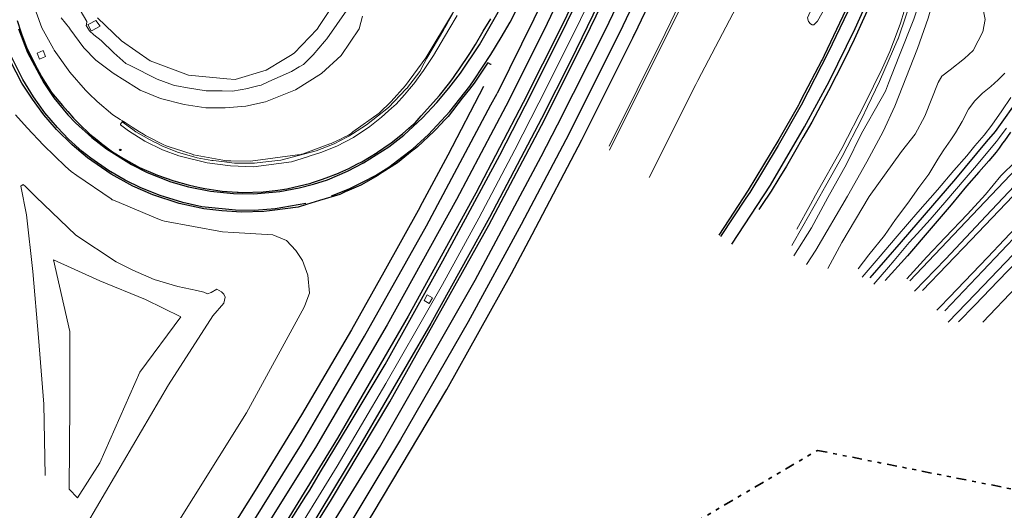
# Model space of a CAD drawing. Header units: metres. Extents: x 169249 to 194689, y 406250 to 412203.
# Tile 3 of 256: x 169468 to 169718, y 406853 to 406978. Entities that reach past the tile are written whole.
import ezdxf

# ---------------------------------------------------------------- set-up
doc = ezdxf.new("R2010")
doc.units = ezdxf.units.M
doc.linetypes.add('BGT_NLCS_N264$0$AL-TEKENBLADGRENS', pattern=[11.5, 2.5, -1.5, 1, -1.5, 1, -1.5, 2.5])
doc.layers.get('0').update_dxf_attribs({"linetype": 'CONTINUOUS'})
for name, color, linetype, lineweight in [('BGT_NLCS_N264$0$B-WE-BV-GELEIDECONSTRUCTIE-G', 252, 'CONTINUOUS', 18), ('BGT_NLCS_N264$0$B-WE-GW-TALUD_KRUIN-G', 252, 'CONTINUOUS', 18), ('BGT_NLCS_N264$0$B-WE-GW-TALUD_TEEN-G', 252, 'CONTINUOUS', 18), ('BGT_NLCS_N264$0$B-WE-GW-WATERGANG_INSTEEK-G', 252, 'CONTINUOUS', 18), ('BGT_NLCS_N264$0$B-WE-GW-WATERGANG_SLOOT_BODEM-G', 252, 'CONTINUOUS', 18), ('BGT_NLCS_N264$0$B-WE-KW-KUNSTWERK_GELUIDSWERING_SCHERM-G', 252, 'CONTINUOUS', 18), ('BGT_NLCS_N264$0$B-WE-OG-TOPOGRAFIE_WEG_VERHARD-G', 252, 'CONTINUOUS', 18), ('BGT_NLCS_N264$0$X-XX-AL-TEKENBLADGRENS-G', 252, 'BGT_NLCS_N264$0$AL-TEKENBLADGRENS', 35), ('X-XX-AL-REFERENTIE-G', 7, 'CONTINUOUS', 18)]:
    doc.layers.add(name, color=color, linetype=linetype, lineweight=lineweight)
for name, color, linetype in [('BGT_NLCS_N264$0$B-WE-IE-MEUBILAIR_WEGMEUBILAIR-S', 252, 'CONTINUOUS'), ('BGT_NLCS_N264$0$B-WE-OG-TOPOGRAFIE_WEG_RIJWEG-G', 252, 'CONTINUOUS'), ('BGT_NLCS_N264$0$B-WE-VW-MARKERING-G', 252, 'CONTINUOUS')]:
    doc.layers.add(name, color=color, linetype=linetype)

# ---------------------------------------------------------------- blocks, each defined once
blk = doc.blocks.new('BGT_NLCS_N264$0$SIE-WEG_PAAL_ALGEMEEN_TYPE_02-SO')
at = {"ltscale": 0.5}
h = blk.add_hatch(color=256, dxfattribs=at)
h.paths.add_polyline_path([(0, 0), (0.1875, 0, 0.41421356), (0, 0.1875)])
h.paths.add_polyline_path([(0, -0.1875), (0, 0), (-0.1875, 0, 0.41421356)])
for p, q in [((-0.1875, 0), (0.1875, 0)), ((0, -0.1875), (0, 0.1875))]:
    blk.add_line(p, q, dxfattribs=at)
blk.add_circle((0, 0), 0.1875, dxfattribs=at)
blk = doc.blocks.new('BGT_NLCS_N264')
at = {"layer": 'BGT_NLCS_N264$0$B-WE-BV-GELEIDECONSTRUCTIE-G'}
blk.add_polyline3d([(169637.32, 407034.96, 15.95), (169626.35, 407010.63, 15.95), (169620.83, 406998.82, 15.95), (169610.63, 406977.65, 15.97), (169602.04, 406960.46, 15.94), (169593.88, 406944.61, 15.91), (169584.76, 406927.29, 15.95), (169575.52, 406910.46, 15.95), (169569.12, 406899.17, 15.93), (169561.2, 406885.29, 15.91), (169548.79, 406864.3, 15.91), (169535.7, 406843.03, 15.91), (169525.69, 406827.23, 15.9)], dxfattribs=at)
at = {"layer": 'BGT_NLCS_N264$0$B-WE-GW-TALUD_KRUIN-G'}
for points in [[(169663.22, 407052.56, 15.21), (169664.04, 407051.7, 15.41), (169665.01, 407050.7, 15.65), (169666.21, 407049.45, 15.96), (169666.53, 407048.76, 15.91), (169666.56, 407047.98, 15.91), (169666.35, 407046.34, 15.91), (169652.38, 407015.37, 16.25), (169637.27, 406983.24, 16.15), (169617.98, 406944.53, 16.16)], [(169472.36, 406979.54, 11.68), (169473.82, 406975.6, 11.79), (169476.75, 406970.2, 11.94), (169476.94, 406969.93, 11.95), (169480.49, 406964.9, 12.13), (169480.93, 406964.28, 12.15), (169484.92, 406959.72, 12.29), (169485.78, 406958.88, 12.35), (169487.83, 406956.86, 12.49), (169491.82, 406953.51, 12.75), (169493.73, 406952.29, 12.89), (169494.26, 406951.95, 12.92), (169494.56, 406951.76, 12.94), (169494.95, 406951.51, 12.97), (169496.79, 406950.33, 13.1), (169498.65, 406949.15, 13.25), (169499.61, 406948.54, 13.32), (169499.88, 406948.37, 13.34), (169500.12, 406948.25, 13.35), (169500.99, 406947.81, 13.38), (169504.12, 406946.23, 13.49), (169504.62, 406945.97, 13.51), (169505.38, 406945.59, 13.54), (169506.65, 406945.19, 13.57), (169507.5, 406944.91, 13.6), (169512.22, 406943.39, 13.74), (169512.26, 406943.37, 13.74), (169512.35, 406943.36, 13.75), (169519.78, 406941.96, 13.95), (169520.22, 406941.88, 13.96), (169520.49, 406941.83, 13.97), (169520.99, 406941.82, 13.98), (169521.78, 406941.81, 14), (169526.77, 406941.76, 14.11), (169538.73, 406943.29, 14.51), (169539.27, 406943.36, 14.53), (169539.55, 406943.4, 14.54), (169539.74, 406943.47, 14.54), (169540.13, 406943.61, 14.56), (169546.95, 406946.09, 14.79), (169547.32, 406946.23, 14.81), (169547.47, 406946.3, 14.81), (169549.85, 406947.43, 14.81), (169550.39, 406947.69, 14.81), (169551.64, 406948.28, 14.81), (169552.43, 406948.86, 14.82), (169552.8, 406949.13, 14.83), (169559.43, 406953.91, 14.94), (169562.52, 406956.84, 14.94), (169566.14, 406960.89, 14.94), (169571.31, 406967.92, 14.9), (169578.38, 406979.64, 14.95)], [(169505.4, 406845.3, 15.06), (169525.74, 406877.82, 15.05), (169540.43, 406904.63, 14.89), (169540.61, 406905.1, 14.89), (169541.81, 406908.23, 14.89), (169541.33, 406912.76, 14.73), (169540.01, 406916.52, 14.58), (169538.34, 406919.07, 14.41), (169535.94, 406921.58, 14.35), (169532.45, 406923.03, 14.28), (169522.46, 406923.62, 14.2), (169519.71, 406923.78, 14.18), (169504.93, 406926.52, 13.76), (169504.34, 406926.63, 13.74), (169503.25, 406927.09, 13.71), (169491.82, 406931.89, 13.32), (169491.7, 406931.94, 13.32), (169491.38, 406932.16, 13.31), (169482.71, 406938.09, 13.08), (169481.23, 406939.1, 13.04), (169479.85, 406940.41, 12.99), (169474.23, 406945.76, 12.79), (169470.13, 406950.22, 12.61), (169467.1, 406953.51, 12.48)], [(169718.34, 406964.04, 14.54), (169716.65, 406962.35, 14.54), (169714.76, 406960.71, 14.57), (169712.69, 406958.97, 14.61), (169710.68, 406957.01, 14.5), (169709.14, 406954.9, 14.46), (169707.49, 406951.75, 14.39), (169705.84, 406948.94, 14.37), (169704.63, 406947.15, 14.37), (169702.88, 406944.56, 14.49), (169701.96, 406943.17, 14.52), (169701.34, 406942.22, 14.53), (169699.05, 406938.42, 14.61), (169696.48, 406935.02, 14.46), (169693.7, 406931.07, 14.31), (169690.58, 406926.91, 14.15), (169687.77, 406922.87, 13.91), (169683.78, 406917.97, 13.91), (169681.07, 406914.36, 13.62)]]:
    blk.add_polyline3d(points, dxfattribs=at)
at = {"layer": 'BGT_NLCS_N264$0$B-WE-GW-TALUD_TEEN-G'}
for points in [[(169478.72, 406978.13, 10.27), (169480.89, 406975.37, 10.23), (169480.95, 406975.3, 10.23), (169484.49, 406970.46, 10.2), (169487.49, 406967.35, 10.15), (169491.94, 406964.07, 10.12), (169497.86, 406960.36, 10.19), (169498.8, 406959.77, 10.2), (169503.94, 406957.61, 10.19), (169509.98, 406956.11, 10.21), (169515.48, 406955.22, 10.22), (169520.38, 406955.26, 10.23), (169525.58, 406955.65, 10.25), (169530.64, 406956.81, 10.27), (169538.25, 406959.85, 10.27), (169544.79, 406963.93, 10.28), (169549.82, 406968.5, 10.31), (169554.36, 406975.34, 10.27), (169555.27, 406978.49, 10.22)], [(169628.05, 406937.54, 11.6), (169639.86, 406961.21, 11.37), (169640.35, 406962.19, 11.36), (169653.73, 406987.75, 10.95), (169665.05, 407011, 10.79), (169665.28, 407011.47, 10.78), (169666.11, 407013.48, 10.78), (169675.23, 407035.47, 10.8), (169676.03, 407037.4, 10.8), (169676.16, 407038.1, 10.81), (169677.03, 407042.7, 10.91), (169677.66, 407046, 10.98), (169676.78, 407049.29, 11.04), (169675.6, 407051.54, 11.09), (169674.87, 407052.65, 11.09), (169674.15, 407053.5, 11.09), (169673.62, 407054.11, 11.07), (169672.09, 407055.38, 10.96), (169671.63, 407055.76, 10.92)], [(169718.8, 407000.95, 11.67), (169715.27, 406998.79, 11.78), (169712.45, 406994.02, 11.74), (169712.2, 406988.51, 11.38), (169712.07, 406983.91, 11.11), (169712.67, 406981.08, 10.99), (169713.35, 406977.64, 11.13), (169712.75, 406974.53, 11.14), (169711.6, 406972.24, 11.19), (169710.26, 406969.84, 11.11), (169708.13, 406967.8, 10.95), (169704.43, 406964.91, 10.99), (169702.3, 406963.3, 10.99), (169701.43, 406961.7, 11.07), (169698.03, 406953.18, 11.13), (169695.53, 406948.6, 11.09), (169692.07, 406944.18, 11.06), (169683.92, 406932.77, 11.26), (169676.91, 406921.05, 11.25), (169673.41, 406914.5, 11.62)], [(169724.66, 406945.18, 11.6), (169721.14, 406941.71, 11.54), (169717.28, 406938.04, 11.5), (169713.4, 406933.3, 11.47), (169708.87, 406928.25, 11.44), (169703.17, 406922.35, 11.39), (169698.57, 406917.48, 11.37), (169693.44, 406911.9, 11.35)], [(169474.64, 406861.98, 10.04), (169474.3, 406880.09, 10.17), (169472.94, 406896.94, 10.2), (169471.49, 406913.71, 10.16), (169469.96, 406928.1, 10.26), (169468.46, 406935.4, 10.41), (169469.05, 406935.78, 10.4), (169469.69, 406935.28, 10.36), (169472.33, 406932.7, 10.26), (169482.46, 406922.94, 10.13), (169492.65, 406916.18, 10.24), (169496.94, 406914.02, 10.19), (169502.35, 406911.73, 10.17), (169508.37, 406909.88, 10.25), (169513.21, 406908.86, 10.32), (169514.98, 406908.5, 10.33), (169515.85, 406908.08, 10.33), (169516.77, 406908.43, 10.38), (169518.25, 406909.21, 10.49), (169519.46, 406908.57, 10.6), (169520.04, 406907.96, 10.61), (169520.36, 406907.23, 10.59), (169519.99, 406905.69, 10.47), (169517.23, 406902.47, 10.27), (169506.01, 406885, 10.01), (169485.41, 406849.9, 10.01)]]:
    blk.add_polyline3d(points, dxfattribs=at)
at = {"layer": 'BGT_NLCS_N264$0$B-WE-GW-WATERGANG_INSTEEK-G'}
for points in [[(169676.24, 406987.9, 10.57), (169671.91, 406979.23, 10.52), (169670.77, 406977.26, 10.42), (169670.14, 406976.66, 10.33), (169669.83, 406976.36, 10.29), (169669.43, 406976.33, 10.27), (169668.99, 406976.56, 10.21), (169668.52, 406977.15, 10.16), (169668.25, 406978.14, 10.12), (169677.61, 406999.08, 10.07), (169690.4, 407031.06, 10.15), (169691.84, 407034.33, 10.21), (169695.78, 407043.24, 10.38), (169695.86, 407043.44, 10.38), (169696.96, 407043.93, 10.48), (169698.12, 407043.52, 10.48), (169698.73, 407042.95, 10.64)], [(169551.26, 406980.07, 10), (169546.15, 406972.74, 10.08), (169545.62, 406972.12, 10.08), (169542.7, 406968.73, 10.05), (169540.24, 406966.29, 10.05), (169539.17, 406965.64, 10.06), (169537.23, 406964.45, 10.07), (169531.46, 406961.91, 10.07), (169529.48, 406961.03, 10.08), (169528.98, 406960.91, 10.07), (169526.61, 406960.33, 10.06), (169526.11, 406960.2, 10.06), (169522.25, 406959.51, 10.06), (169519.57, 406959.53, 10.06), (169518.2, 406959.53, 10.06), (169515.54, 406959.54, 10.07), (169510.33, 406960.45, 10.04), (169508.51, 406960.76, 10.04), (169507.51, 406960.93, 10.03), (169506.34, 406961.35, 10.03), (169503.09, 406962.52, 10.03), (169496.28, 406965.98, 9.96), (169495.18, 406966.53, 9.95), (169492.09, 406969.2, 9.99), (169488.85, 406972.34, 10.03), (169487.05, 406973.79, 10.06), (169485.89, 406974.78, 10.09), (169485.11, 406976.11, 10.03), (169485.14, 406976.4, 10.01), (169485.21, 406977.15, 9.98), (169483.55, 406980.05, 9.96)], [(169719.4, 407024.84, 10.59), (169717.6, 407025.14, 10.63), (169715.93, 407025.14, 10.49), (169714.36, 407025.09, 10.47), (169713.08, 407024.57, 10.47), (169711.95, 407023.67, 10.47), (169711.08, 407022.83, 10.48), (169710.25, 407021.55, 10.48), (169708.62, 407016.34, 10.54), (169706.3, 407006.19, 11.33), (169704.71, 406999.9, 11.24), (169702.15, 406989.75, 11.1), (169698.84, 406978.02, 11.1), (169696.14, 406970.28, 11.19), (169690.43, 406955.64, 11.2), (169687.47, 406949.21, 11.21), (169683.27, 406941.54, 11.21), (169678.4, 406932.81, 11.09), (169670.34, 406919.1, 10.93), (169667.94, 406915.5, 11.09)], [(169703.55, 407014.6, 10.46), (169699.63, 407002.55, 10.38), (169696.13, 406990.39, 10.39), (169694.46, 406985.08, 10.41), (169692.8, 406979.82, 10.43), (169691.81, 406976.71, 10.45), (169690.99, 406974.5, 10.46), (169689.14, 406969.54, 10.48), (169687.23, 406965.28, 10.5), (169682.79, 406956.25, 10.52), (169676.97, 406944.9, 10.5), (169670.27, 406933.13, 10.45), (169668.96, 406930.75, 10.47), (169665.49, 406924.44, 10.52)], [(169706.59, 406900.95, 10.96), (169710.68, 406905.19, 10.96), (169716.64, 406911.36, 10.96), (169726.57, 406921.62, 10.98)], [(169763.29, 406933.41, 11.42), (169760.85, 406934.86, 11.43), (169758.95, 406935.82, 11.42), (169758.67, 406935.97, 11.42), (169757.88, 406936.08, 11.42), (169757.14, 406936.19, 11.42), (169754.07, 406936.53, 11.37), (169752.01, 406936.57, 11.35), (169750.41, 406936.48, 11.31), (169747.42, 406936.22, 11.2), (169746.75, 406935.9, 11.16), (169746.19, 406935.01, 11.12), (169745.47, 406934.19, 11.04), (169740.24, 406928.95, 10.7), (169731.47, 406919.77, 10.67), (169721.27, 406909.85, 10.69), (169712.71, 406900.88, 10.56)]]:
    blk.add_polyline3d(points, dxfattribs=at)
at = {"layer": 'BGT_NLCS_N264$0$B-WE-GW-WATERGANG_SLOOT_BODEM-G'}
for points in [[(169487.93, 406978.07, 9.17), (169494.01, 406972.23, 9.22), (169501.31, 406967.15, 9.11), (169511.07, 406963.58, 9.03), (169520.82, 406962.63, 9.22), (169522.89, 406962.43, 9.26), (169530.81, 406964.8, 9.19), (169535.27, 406967.54, 9.18), (169536.96, 406968.58, 9.17), (169537.87, 406969.14, 9.17), (169543.71, 406975.2, 9.48), (169544.35, 406976.15, 9.46), (169547.21, 406980.44, 9.35)], [(169719.97, 407026.7, 9.48), (169717.91, 407027.13, 9.38), (169713.97, 407027.38, 9.51), (169711.06, 407025.99, 9.36), (169709.86, 407025, 9.39), (169709.63, 407024.81, 9.4), (169708.28, 407023.25, 9.59), (169704.99, 407013.94, 9.58), (169702.51, 407006.92, 9.57), (169702.41, 407006.72, 9.57), (169701.31, 407004.73, 9.6), (169698.14, 406994.82, 9.58), (169695.94, 406987.1, 9.61), (169695.3, 406984.85, 9.62), (169691.24, 406972.79, 9.64), (169691.18, 406972.65, 9.64), (169686.5, 406961.9, 9.63), (169683.49, 406955.57, 9.58), (169682.05, 406952.52, 9.55), (169677.05, 406942.9, 9.59), (169672.92, 406935.58, 9.61), (169671.35, 406932.81, 9.62), (169667.07, 406925.26, 9.54), (169664.22, 406920.35, 9.56)], [(169664.8, 406917.72, 9.49), (169669.22, 406924.84, 9.56), (169673.42, 406932.47, 9.49), (169678.11, 406941, 9.51), (169681.98, 406948.72, 9.47), (169686.96, 406957.52, 9.48), (169688.07, 406959.48, 9.48), (169688.84, 406961.49, 9.49), (169691.4, 406968.18, 9.53), (169695.2, 406977.78, 9.52), (169698.55, 406987.92, 9.55), (169700.8, 406997.19, 9.53), (169703.46, 407006.21, 9.59), (169703.52, 407006.84, 9.58), (169706.43, 407015.16, 9.49), (169708.47, 407020.99, 9.43), (169709.91, 407023.6, 9.4), (169711.78, 407025.38, 9.4), (169714.26, 407026.65, 9.42), (169717.78, 407026.43, 9.51), (169719.79, 407026.11, 9.59)], [(169488.54, 406865.16, 9.47), (169498.73, 406888.21, 9.09), (169509.07, 406902.24, 9.72), (169500.13, 406906.59, 9.5), (169488.53, 406911.38, 9.44), (169476.8, 406916.7, 9.54), (169480.93, 406898.48, 9.07), (169480.89, 406880.01, 9.22), (169480.79, 406858.45, 9.26), (169482.86, 406856.24, 9.69), (169488.54, 406865.16, 9.47)]]:
    blk.add_polyline3d(points, dxfattribs=at)
at = {"layer": 'BGT_NLCS_N264$0$B-WE-KW-KUNSTWERK_GELUIDSWERING_SCHERM-G'}
blk.add_line((169494.19, 406951.69, 12.89), (169494.3, 406951.87, 12.86), dxfattribs=at)
for points in [[(169579.26, 406978.72, 15.41), (169577.16, 406975.17, 15.36), (169573.23, 406968.54, 15.28), (169570.74, 406964.77, 15.27), (169568.26, 406961.36, 15.25), (169568.19, 406961.29, 15.25), (169567.17, 406960.05, 15.26), (169565.94, 406958.58, 15.27), (169563.75, 406956.22, 15.28), (169562.64, 406955.21, 15.27), (169561.83, 406954.48, 15.27), (169560.08, 406952.89, 15.27), (169557.08, 406950.56, 15.04), (169552.94, 406947.77, 14.95), (169548.72, 406945.49, 14.84), (169544.62, 406943.91, 14.69), (169541.92, 406943.06, 14.68), (169541.26, 406942.85, 14.67), (169537.17, 406941.56, 14.65), (169527.57, 406940.3, 14.19), (169521.7, 406940.55, 14.16), (169515.76, 406941.29, 13.92), (169508.58, 406943.08, 13.65), (169504.43, 406944.6, 13.48), (169499.98, 406946.81, 13.32), (169495.84, 406949.44, 13.05), (169493.75, 406950.98, 12.99), (169493.83, 406951.1, 12.97), (169494.19, 406951.69, 12.89)], [(169617.83, 406945.55, 19.65), (169632.05, 406974.12, 19.62), (169633.51, 406977.05, 19.62), (169634.53, 406979.21, 19.62), (169646.06, 407003.61, 19.64), (169659.27, 407032.69, 19.64)], [(169578.09, 406979.02, 19.61), (169576.73, 406976.65, 19.59), (169576.17, 406975.66, 19.58), (169575.87, 406975.15, 19.58), (169571.54, 406967.83, 19.53), (169570.91, 406966.62, 19.13), (169569.8, 406964.47, 18.43), (169568.13, 406962.31, 18.41), (169566.67, 406960.42, 18.39), (169566.63, 406960.37, 18.39), (169566.33, 406960.05, 18.38), (169561.87, 406955.38, 18.27), (169556.26, 406950.93, 18.01), (169552.73, 406948.64, 17.96), (169551.96, 406948.15, 17.95), (169551.28, 406947.8, 17.94), (169548.01, 406946.14, 17.89), (169543.5, 406944.33, 17.75), (169534.49, 406941.96, 17.68), (169529.9, 406941.46, 17.5), (169527.83, 406941.23, 17.42), (169526.91, 406941.23, 17.4), (169524.67, 406941.23, 17.34), (169522.77, 406941.24, 17.29), (169519.49, 406941.61, 17.16), (169517.31, 406941.86, 17.08), (169516.97, 406941.9, 17.06), (169513.26, 406942.55, 16.92), (169508.28, 406944.01, 16.78), (169504.32, 406945.65, 16.72), (169502.85, 406946.37, 16.65), (169502.58, 406946.5, 16.64), (169501.12, 406947.21, 16.57), (169497.71, 406949.17, 16.39), (169496.95, 406949.72, 16.36), (169494.19, 406951.69, 16.24)], [(169494.19, 406951.69, 16.24), (169494.13, 406951.73, 16.24), (169494.12, 406951.74, 16.23)]]:
    blk.add_polyline3d(points, dxfattribs=at)
at = {"layer": 'BGT_NLCS_N264$0$B-WE-OG-TOPOGRAFIE_WEG_RIJWEG-G'}
for points in [[(169483.37, 406951.1, 12.7), (169486.01, 406948.59, 12.85), (169487.12, 406947.69, 12.88), (169488.27, 406946.76, 12.92), (169488.98, 406946.19, 12.95), (169491.74, 406944.09, 13.07), (169494.56, 406942.36, 13.2), (169498.61, 406940.15, 13.33), (169503.15, 406938.17, 13.5), (169507.34, 406936.71, 13.64), (169511.01, 406935.68, 13.77), (169512.71, 406935.32, 13.82), (169514.36, 406934.96, 13.87), (169515.2, 406934.78, 13.9), (169519.61, 406934.13, 14.02), (169523.39, 406933.85, 14.12), (169523.7, 406933.82, 14.13), (169524.68, 406933.75, 14.16), (169530.05, 406933.92, 14.3), (169533.06, 406934.29, 14.37), (169533.7, 406934.37, 14.39), (169536.03, 406934.66, 14.44), (169542.15, 406936.17, 14.59), (169542.29, 406936.21, 14.6), (169544.81, 406937.06, 14.62), (169546.05, 406937.48, 14.63), (169549.13, 406938.69, 14.68), (169549.46, 406938.83, 14.68), (169551.73, 406939.83, 14.72), (169553.99, 406941.02, 14.76), (169555.06, 406941.59, 14.78), (169558.92, 406943.89, 14.86), (169559.06, 406943.98, 14.87), (169562.05, 406946.07, 14.93), (169562.52, 406946.4, 14.94), (169565.39, 406948.68, 14.99), (169566.97, 406950.06, 15.01), (169568.17, 406951.11, 15.03), (169568.57, 406951.46, 15.04), (169570.13, 406953.19, 15.07), (169574.76, 406958.36, 15.18), (169577.04, 406961.29, 15.21), (169578.15, 406962.72, 15.23), (169578.88, 406963.74, 15.26), (169579.73, 406964.91, 15.29), (169582.48, 406969.04, 15.36), (169583.89, 406971.35, 15.37), (169585.91, 406974.69, 15.38), (169587.81, 406977.88, 15.41)], [(169524.46, 406830.69, 15.85), (169540.87, 406856.71, 15.85), (169541.84, 406858.25, 15.85), (169544.6, 406862.87, 15.85), (169551.82, 406874.9, 15.84), (169560.96, 406890.13, 15.83), (169575.66, 406916.43, 15.86), (169590.13, 406943.22, 15.87), (169596.54, 406955.75, 15.89), (169603.42, 406969.4, 15.87), (169614.56, 406992.07, 15.88), (169621.85, 407007.59, 15.89), (169632.79, 407031.58, 15.89), (169638.22, 407043.5, 15.93), (169640.14, 407047.71, 15.94), (169642.85, 407053.15, 15.97), (169645.73, 407059.59, 15.97)], [(169647.85, 407056.22, 15.97), (169647.92, 407056.18, 15.98), (169648.14, 407056.08, 15.98), (169648.69, 407055.81, 15.98), (169647.98, 407053.69, 15.96), (169638.21, 407031.33, 15.95), (169626.17, 407004.76, 15.95), (169615.18, 406981.72, 15.92), (169608.07, 406967.14, 15.92), (169600.68, 406952.56, 15.93), (169587.47, 406927.43, 15.88), (169572.61, 406900.49, 15.88), (169554.6, 406869.53, 15.89), (169540.96, 406846.99, 15.91), (169529.05, 406827.9, 15.91)], [(169539.78, 406823.16, 16.19), (169544.92, 406831.44, 16.18), (169554.61, 406847.02, 16.17), (169557.95, 406852.4, 16.17), (169576.61, 406883.79, 16.18), (169593.11, 406913.2, 16.22), (169598.3, 406923.08, 16.22), (169610.93, 406947.17, 16.22), (169623.88, 406973.05, 16.25), (169624.16, 406973.6, 16.25), (169624.31, 406973.91, 16.25), (169634.3, 406994.82, 16.29), (169641.5, 407010.22, 16.27), (169643.91, 407015.36, 16.26), (169651.76, 407032.99, 16.29), (169655.33, 407040.86, 16.3), (169657.95, 407046.55, 16.29), (169658.2, 407047.09, 16.29), (169658.28, 407047.24, 16.29), (169660.31, 407050.95, 16.3), (169660.35, 407051.04, 16.3)], [(169467.56, 406977.45, 11.91), (169468.5, 406974.58, 11.99), (169468.68, 406974.03, 12.01), (169469.94, 406970.66, 12.12), (169470.01, 406970.46, 12.12), (169471.84, 406966.65, 12.21), (169472.61, 406965.22, 12.27), (169473.61, 406963.38, 12.34), (169473.65, 406963.3, 12.34), (169476.26, 406959.19, 12.48), (169479.03, 406955.81, 12.6), (169480.38, 406954.31, 12.65), (169481.87, 406952.66, 12.7), (169482.63, 406951.86, 12.7), (169483.37, 406951.1, 12.7)], [(169701.11, 407021.59, 10.62), (169699.36, 407017.63, 10.58), (169695.82, 407009.08, 10.67), (169693.02, 407002.28, 10.7), (169692.66, 407001.41, 10.71), (169691.31, 406998.19, 10.75), (169690.79, 406996.97, 10.77), (169689.51, 406993.91, 10.81), (169686, 406985.75, 10.84), (169682.56, 406978.02, 11.04), (169680.06, 406972.64, 11.1), (169677.67, 406967.73, 11.14), (169675.52, 406963.36, 11.17), (169673.58, 406959.55, 11.21), (169671.65, 406955.93, 11.24), (169669.29, 406951.65, 11.26), (169667.06, 406947.73, 11.29), (169664.9, 406943.97, 11.33), (169662.88, 406940.48, 11.32), (169660.91, 406937.34, 11.34), (169658.97, 406934.15, 11.39), (169656.58, 406930.5, 11.47), (169656.23, 406929.97, 11.48), (169655.88, 406929.44, 11.49)], [(169587.9, 406966.22, 15.6), (169587.81, 406966.27, 15.6), (169587.07, 406966.64, 15.59), (169587.04, 406966.66, 15.59), (169587.01, 406966.61, 15.59), (169583.58, 406961.55, 15.54), (169582.39, 406960.02, 15.52), (169580.57, 406957.67, 15.5), (169577.02, 406953.07, 15.44), (169575.59, 406951.61, 15.43), (169575.55, 406951.56, 15.43), (169573.34, 406949.29, 15.41), (169569.17, 406945.38, 15.34), (169568.36, 406944.72, 15.33), (169567.85, 406944.31, 15.32), (169564.11, 406941.31, 15.26), (169560.94, 406939.26, 15.19), (169559.59, 406938.39, 15.16), (169559.17, 406938.12, 15.15), (169554.79, 406935.64, 15.09), (169551.24, 406934.08, 15.01), (169550.85, 406933.91, 15), (169549.44, 406933.29, 14.97), (169544.34, 406931.74, 14.9), (169540.98, 406930.72, 14.85), (169538.87, 406930.08, 14.82), (169532.27, 406929.21, 14.66), (169531.65, 406929.13, 14.65), (169530.15, 406928.93, 14.61), (169524.49, 406928.77, 14.46), (169519.5, 406929.09, 14.35), (169514.94, 406929.62, 14.24), (169508.7, 406930.94, 14.08), (169501.97, 406933.18, 13.9), (169496.91, 406935.35, 13.7), (169491.4, 406938.41, 13.53), (169485.38, 406942.59, 13.31), (169481.55, 406945.85, 13.18), (169477.53, 406949.78, 12.98), (169474.34, 406953.45, 12.88), (169471.41, 406957.47, 12.76), (169468.77, 406961.53, 12.65), (169465.88, 406967.1, 12.51)], [(169684.14, 406993.91, 10.88), (169683.53, 406992.56, 10.89), (169678.04, 406980.24, 10.94), (169678.01, 406980.18, 10.94), (169677.99, 406980.15, 10.94), (169672.47, 406968.54, 10.98), (169672.04, 406967.63, 10.98), (169671.91, 406967.38, 10.98), (169666.58, 406957.18, 11.02), (169666.1, 406956.25, 11.03), (169665.91, 406955.91, 11.03), (169660.98, 406947.25, 11.1), (169653.14, 406934.32, 11.19), (169645.73, 406922.96, 11.39)], [(169585.95, 406960.68, 15.61), (169576.91, 406943.23, 15.61), (169569.83, 406930.06, 15.59), (169569.8, 406930, 15.59)], [(169719.8, 406949.06, 14.74), (169718.24, 406946.88, 14.74), (169717.77, 406946.25, 14.75), (169716.86, 406945.03, 14.76), (169716.11, 406944.02, 14.76), (169714.25, 406941.8, 14.72), (169711.7, 406938.89, 14.66), (169708.57, 406935.36, 14.57), (169704.74, 406930.63, 14.43), (169699.64, 406924.74, 14.16), (169693.6, 406917.73, 13.87), (169687.98, 406911.47, 13.62)], [(169569.8, 406930, 15.59), (169560.67, 406913.51, 15.56), (169552.42, 406898.95, 15.56), (169539.78, 406877.33, 15.56), (169527.97, 406858.15, 15.57), (169514.12, 406836.03, 15.57)]]:
    blk.add_polyline3d(points, dxfattribs=at)
at = {"layer": 'BGT_NLCS_N264$0$B-WE-OG-TOPOGRAFIE_WEG_VERHARD-G'}
for points in [[(169719.85, 406957.84, 14.85), (169717.59, 406954.49, 14.85), (169715.01, 406950.82, 14.86), (169713.11, 406948.32, 14.86), (169710.76, 406945.59, 14.84), (169708.68, 406943.09, 14.81), (169705.4, 406939.32, 14.69), (169701.2, 406934.46, 14.53), (169696.28, 406928.79, 14.33), (169691.04, 406922.65, 14.07), (169686.17, 406917.01, 13.88), (169682.07, 406912.32, 13.68)], [(169486.61, 406974.89, 9.91), (169486.38, 406974.77, 9.98), (169485.47, 406976.38, 9.95), (169485.71, 406976.5, 9.87), (169487.52, 406977.44, 9.28), (169488.61, 406975.98, 9.33), (169486.61, 406974.89, 9.91)], [(169472.66, 406969.15, 12.08), (169474.12, 406969.79, 12.03), (169474.77, 406968.28, 12.07), (169473.23, 406967.6, 12.13), (169472.66, 406969.15, 12.08)], [(169753.54, 406956.26, 11.55), (169753.43, 406956.28, 11.55), (169751.85, 406956.5, 11.57), (169751.53, 406956.48, 11.57), (169748.69, 406956.27, 11.56), (169745.42, 406955.66, 11.53), (169742.57, 406954.77, 11.59), (169739.87, 406953.52, 11.53), (169739.63, 406953.41, 11.53), (169739.39, 406953.26, 11.53), (169738.54, 406952.7, 11.55), (169736.6, 406951.42, 11.58), (169733.86, 406949.11, 11.55), (169728.63, 406943.67, 11.52), (169728.46, 406943.48, 11.52), (169722.14, 406936.88, 11.44), (169713.64, 406927.82, 11.38), (169703.31, 406916.85, 11.34), (169695.39, 406908.69, 11.33)], [(169697.47, 406908.89, 11.33), (169709.79, 406921.79, 11.36), (169720.39, 406932.84, 11.46), (169727.31, 406940.13, 11.48), (169733.97, 406947.22, 11.56), (169734.11, 406947.35, 11.56), (169736.81, 406949.95, 11.58), (169736.84, 406949.98, 11.58), (169738.48, 406951.47, 11.58), (169740.25, 406952.61, 11.59), (169742.04, 406953.51, 11.61), (169744.45, 406954.52, 11.6), (169747.3, 406955.13, 11.58), (169749.65, 406955.47, 11.6), (169750.2, 406955.47, 11.6), (169752.71, 406955.51, 11.57), (169753.52, 406955.52, 11.56), (169753.63, 406955.5, 11.55), (169753.79, 406955.84, 11.51), (169753.54, 406956.26, 11.55)], [(169685.1, 406910.49, 13.68), (169688.84, 406914.86, 13.85), (169690.24, 406916.53, 13.91), (169694.06, 406921.11, 14.1), (169696.06, 406923.28, 14.17), (169699.41, 406926.91, 14.31), (169703.61, 406931.85, 14.52), (169708.02, 406936.99, 14.67), (169711.13, 406940.59, 14.79), (169714.42, 406944.6, 14.84), (169716.23, 406946.74, 14.86), (169717, 406947.73, 14.85), (169718.68, 406950.01, 14.86), (169718.72, 406950.06, 14.87)], [(169703.1, 406903.76, 11.22), (169712.71, 406913.87, 11.21), (169722.08, 406923.69, 11.27), (169732.94, 406934.97, 11.37), (169739.33, 406941.84, 11.4), (169742.08, 406944.37, 11.41), (169743.07, 406944.98, 11.41), (169744.07, 406945.68, 11.41), (169745.19, 406946.3, 11.42), (169745.95, 406946.72, 11.42), (169747.17, 406947.09, 11.43), (169749.15, 406947.55, 11.43), (169751.24, 406947.78, 11.42), (169753.3, 406947.61, 11.42), (169755.83, 406947.24, 11.41), (169757.65, 406946.65, 11.45), (169760.15, 406945.65, 11.45), (169761.38, 406944.9, 11.46), (169762.69, 406943.99, 11.46), (169763.1, 406943.64, 11.46), (169764.11, 406942.77, 11.46), (169770.69, 406936.68, 11.51)], [(169694.24, 406911.36, 11.33), (169708.41, 406926.35, 11.36), (169723, 406941.67, 11.47), (169725.71, 406944.32, 11.57), (169725.71, 406944.33, 11.57)], [(169738.78, 406943.38, 11.41), (169738.15, 406942.71, 11.41), (169733.37, 406937.65, 11.39), (169730.76, 406934.88, 11.38), (169726.36, 406930.33, 11.36), (169722.57, 406926.43, 11.34), (169718.19, 406921.79, 11.34), (169713.98, 406917.35, 11.34), (169704.19, 406907.08, 11.27), (169701.9, 406904.78, 11.27), (169701.03, 406903.9, 11.27)], [(169769.07, 406935.15, 11.43), (169763.36, 406939.78, 11.4), (169759.3, 406942.55, 11.33), (169756.72, 406943.78, 11.35), (169754.61, 406944.34, 11.36), (169753.24, 406944.52, 11.36), (169751.04, 406944.57, 11.36), (169749.01, 406944.23, 11.36), (169747.8, 406943.89, 11.36), (169746.34, 406943.26, 11.36), (169743.68, 406941.95, 11.35), (169742.53, 406941.06, 11.34), (169741.94, 406940.6, 11.34), (169737.34, 406935.4, 11.29), (169728.85, 406926.91, 11.25), (169720.33, 406917.91, 11.15), (169710.93, 406908.08, 11.18), (169703.95, 406900.84, 11.18)], [(169571.66, 406907.83, 15.99), (169573.05, 406907.04, 15.98), (169572.19, 406905.59, 15.99), (169570.87, 406906.38, 15.99), (169571.66, 406907.83, 15.99)]]:
    blk.add_polyline3d(points, dxfattribs=at)
at = {"layer": 'BGT_NLCS_N264$0$B-WE-VW-MARKERING-G'}
for points in [[(169467.85, 406975.32, 12.1), (169470.2, 406969.26, 12.26), (169474.32, 406961.63, 12.52), (169476.89, 406957.82, 12.63), (169480.44, 406953.52, 12.78), (169482.34, 406951.49, 12.84), (169486.48, 406947.7, 12.99), (169490.25, 406944.83, 13.19), (169496.56, 406940.86, 13.44), (169500.6, 406938.86, 13.58), (169506.57, 406936.5, 13.75), (169511.06, 406935.2, 13.9), (169516.65, 406934.11, 14.04), (169522.52, 406933.5, 14.21), (169527.67, 406933.4, 14.33), (169534.28, 406934.02, 14.49), (169539.19, 406934.96, 14.62), (169542.77, 406935.88, 14.7), (169546.34, 406937.02, 14.75), (169551.41, 406939.17, 14.82), (169555.51, 406941.26, 14.9), (169561.9, 406945.35, 15.01), (169565.71, 406948.36, 15.09), (169570.45, 406952.68, 15.18), (169574.12, 406956.6, 15.26), (169577.19, 406960.29, 15.31), (169580.08, 406964.08, 15.41), (169584.95, 406971.28, 15.51), (169594.14, 406987.45, 15.58)], [(169583.61, 406962.35, 15.58), (169587.86, 406968.82, 15.63), (169590.42, 406973.08, 15.64), (169592.72, 406977.04, 15.65), (169605.12, 407001.03, 15.68), (169616.23, 407023.12, 15.71), (169624.24, 407038.7, 15.67), (169626.92, 407043.99, 15.67), (169636.71, 407063.32, 15.77)], [(169637.76, 407062.9, 15.78), (169636.16, 407058.97, 15.77), (169630.88, 407046.79, 15.77), (169620.74, 407023.78, 15.77), (169611.16, 407003.05, 15.76), (169589.4, 406958.91, 15.79)], [(169644.29, 407060.27, 15.98), (169636.22, 407041.31, 15.94), (169625.85, 407017.95, 16.01), (169617.64, 407000.43, 15.96), (169605.85, 406976.05, 15.96), (169596.06, 406956.58, 15.95), (169584.04, 406933.59, 15.94), (169566.87, 406902.37, 15.93), (169548.85, 406871.4, 15.93), (169530.37, 406841.22, 15.92), (169523.6, 406830.57, 15.91)], [(169529.81, 406827.83, 15.97), (169547.13, 406855.44, 15.99), (169562.21, 406880.65, 15.99), (169587.35, 406925.52, 16.02), (169601.41, 406952.25, 16.03), (169613.16, 406975.63, 16.03), (169624.35, 406998.91, 16.05), (169632.51, 407016.62, 16.04), (169640.81, 407034.99, 16.05), (169643.36, 407041, 16.06), (169650.16, 407056.72, 16.04), (169650.54, 407057.66, 16.04)], [(169657.17, 407054.9, 16.26), (169656.67, 407053.67, 16.26), (169649.21, 407036.39, 16.25), (169635.98, 407006.85, 16.24), (169620.52, 406974.25, 16.23), (169606.85, 406947.12, 16.21), (169595.56, 406925.62, 16.18), (169582.08, 406900.97, 16.17), (169564.92, 406871.08, 16.16), (169548.52, 406843.96, 16.18), (169536.11, 406824.23, 16.18)], [(169540.81, 406931.01, 14.89), (169533.06, 406929.64, 14.72), (169527.81, 406929.23, 14.59), (169523.02, 406929.26, 14.49), (169514.43, 406930.16, 14.26), (169509.59, 406931.22, 14.13), (169503.88, 406932.97, 14.01), (169498.99, 406934.92, 13.84), (169495.01, 406936.88, 13.72), (169490.74, 406939.35, 13.55), (169486.26, 406942.46, 13.41), (169484.09, 406944.18, 13.29), (169480.6, 406947.31, 13.15), (169477.78, 406950.23, 13.07), (169474.54, 406954.02, 12.9), (169471.68, 406958.01, 12.81), (169468.96, 406962.42, 12.67), (169465.54, 406969.39, 12.47)], [(169697, 407023.31, 10.74), (169694.06, 407016.32, 10.81), (169685.37, 406995.48, 10.92), (169679.38, 406981.66, 10.99), (169673.52, 406969.33, 11.05), (169666.61, 406955.93, 11.09), (169660.82, 406945.69, 11.18), (169653.56, 406933.79, 11.28), (169652.6, 406932.36, 11.31), (169646.12, 406922.64, 11.46)], [(169649.05, 406920.68, 11.62), (169655.44, 406930.48, 11.47), (169658.81, 406935.65, 11.39), (169667.47, 406950.4, 11.3), (169673.72, 406961.94, 11.24), (169680.36, 406975.42, 11.14), (169686.26, 406988.59, 10.98), (169693.62, 407006, 10.76), (169700.22, 407021.96, 10.7)], [(169547.35, 406932.96, 15), (169551.85, 406934.73, 15.06), (169555.58, 406936.52, 15.12), (169558.52, 406938.1, 15.16), (169561.93, 406940.24, 15.23), (169565.25, 406942.72, 15.29), (169568, 406944.89, 15.35), (169572.02, 406948.49, 15.41), (169577.43, 406954.36, 15.46), (169582.46, 406960.72, 15.52), (169583.61, 406962.35, 15.58)], [(169517.57, 406834.28, 15.75), (169539.74, 406869.93, 15.74), (169555.78, 406897.27, 15.75), (169571.47, 406925.28, 15.75), (169587.79, 406955.99, 15.76), (169589.4, 406958.91, 15.79)]]:
    blk.add_polyline3d(points, dxfattribs=at)
at = {"layer": 'BGT_NLCS_N264$0$B-WE-VW-MARKERING-G', "linetype": 'Continuous'}
for points in [[(169640.95, 407061.62, 15.91), (169637.44, 407053.08, 15.9), (169627.03, 407029.36, 15.9), (169621.98, 407018.34, 15.9), (169601.21, 406974.72, 15.88), (169591.6, 406955.72, 15.87), (169579.07, 406931.96, 15.84), (169561.54, 406900.22, 15.85), (169543.29, 406869.07, 15.84), (169518.19, 406828.83, 15.83)], [(169533.05, 406826.12, 16.08), (169559.52, 406869.08, 16.09), (169583.81, 406911.5, 16.1), (169600.64, 406942.93, 16.11), (169604.76, 406950.93, 16.12), (169616.9, 406975.05, 16.13), (169627.35, 406996.85, 16.15), (169637.37, 407018.62, 16.15), (169645.94, 407037.79, 16.02), (169651.81, 407051.62, 16.16), (169653.8, 407056.31, 16.13)], [(169684.18, 406912.11, 13.75), (169692.12, 406921.28, 14.08), (169705.92, 406937.28, 14.71), (169713.72, 406946.61, 14.9), (169715.93, 406949.24, 14.89), (169717.68, 406951.58, 14.88), (169720.78, 406956, 14.87), (169725.02, 406962.21, 14.88), (169727.42, 406966.14, 14.93), (169731.93, 406973.83, 15.07), (169734.75, 406979.16, 15.21), (169738.82, 406987.16, 15.46), (169742.44, 406995.48, 15.64), (169746.75, 407006.7, 15.95), (169747.84, 407009.79, 16.1)]]:
    blk.add_polyline3d(points, dxfattribs=at)
at = {"layer": 'BGT_NLCS_N264$0$X-XX-AL-TEKENBLADGRENS-G'}
blk.add_polyline3d([(170036.8, 407131.91, 0), (169883.99, 407209.64, 0), (169815.19, 407211.47, 0), (169740.04, 407218.64, 0), (169532.28, 407281.49, 0), (169427.55, 407245.31, 0), (169368.92, 407145.32, 0), (169249.42, 406909.93, 0), (169530.71, 406786.03, 0), (169670.79, 406868.32, 0), (169769.02, 406848.79, 0), (169867.47, 406796.11, 0), (170003.72, 406636.95, 0)], dxfattribs=at)
at = {"layer": 'BGT_NLCS_N264$0$B-WE-IE-MEUBILAIR_WEGMEUBILAIR-S', "color": 7}
blk.add_blockref('BGT_NLCS_N264$0$SIE-WEG_PAAL_ALGEMEEN_TYPE_02-SO', (169493.74, 406944.59, 13.25), dxfattribs=at)

msp = doc.modelspace()

# ---------------------------------------------------------------- block references
at = {"layer": 'X-XX-AL-REFERENTIE-G'}
msp.add_blockref('BGT_NLCS_N264', (0, 0), dxfattribs=at)

doc.saveas('drawing.dxf')
